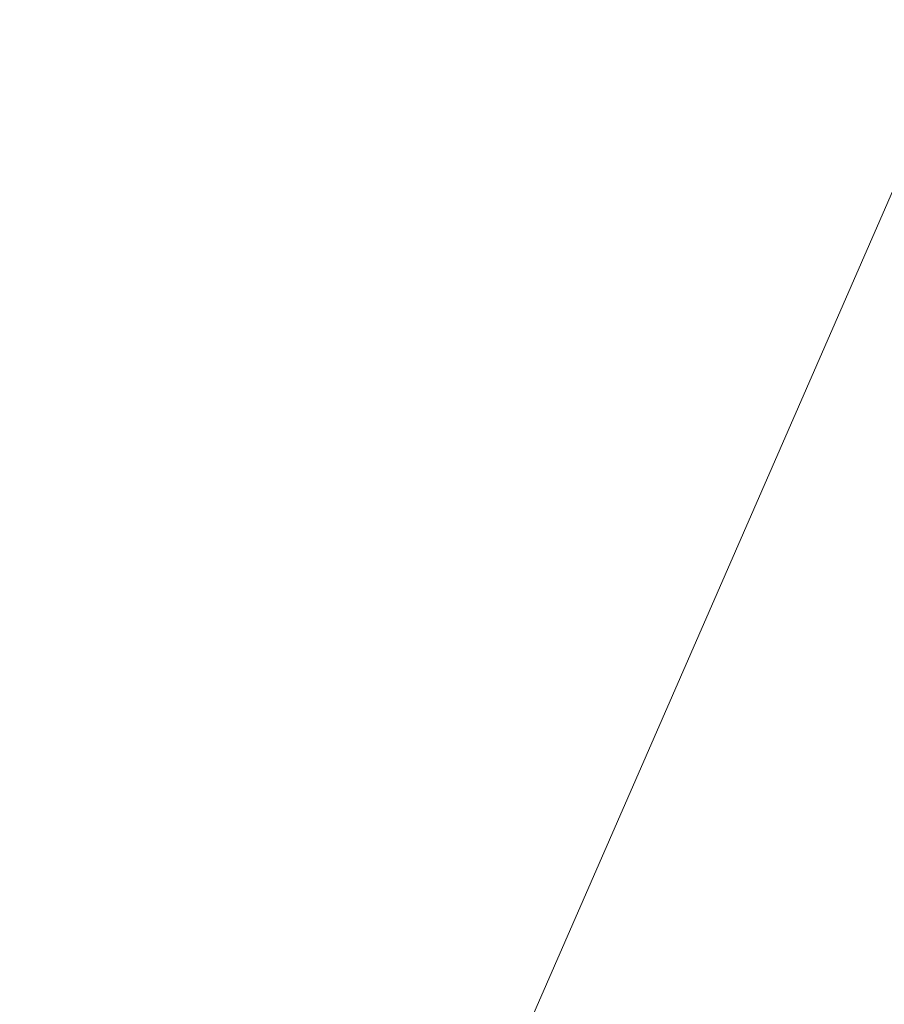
# Model space of a CAD drawing. Header units: metres. Extents: x -5203299 to 2078834, y 245743 to 5816291.
# Tile 99 of 256: x 366320.9494 to 366320.9692, y 5814087.2515 to 5814087.2741. Entities that reach past the tile are written whole.
import ezdxf

# ---------------------------------------------------------------- set-up
doc = ezdxf.new("R2010")
doc.units = ezdxf.units.M
doc.header["$LTSCALE"] = 0.5
doc.layers.add('30 -39 Baustelle- Fläche', color=7, linetype='Continuous', lineweight=15)
doc.layers.add('Keine', color=7, linetype='Continuous', lineweight=9)

# ---------------------------------------------------------------- blocks, each defined once
blk = doc.blocks.new('Gruppe-12227')
at = {"layer": 'Keine', "color": 7, "flags": 128}
blk.add_lwpolyline([(-271.662123, -118.043408), (-272.003036, -118.825183)], dxfattribs=at)
blk = doc.blocks.new('Gruppe-12238')
at = {"layer": 'Keine', "color": 7}
blk.add_blockref('Gruppe-12227', (0, 0), dxfattribs=at)
blk = doc.blocks.new('Gruppe-12239')
at = {"layer": 'Keine', "color": 7}
blk.add_blockref('Gruppe-12238', (0, 0), dxfattribs=at)
blk = doc.blocks.new('Gruppe-12241')
at = {"layer": 'Keine', "color": 7}
blk.add_blockref('Gruppe-12239', (0, 0), dxfattribs=at)
blk = doc.blocks.new('Gruppe-12242')
at = {"layer": 'Keine', "color": 7}
blk.add_blockref('Gruppe-12241', (0, 0), dxfattribs=at)
blk = doc.blocks.new('_BE Phase 5 (3D)')
at = {"layer": '30 -39 Baustelle- Fläche', "color": 7}
blk.add_blockref('Gruppe-12242', (0, 0), dxfattribs=at)

msp = doc.modelspace()

# ---------------------------------------------------------------- block references
at = {"layer": 'Keine', "color": 1}
msp.add_blockref('_BE Phase 5 (3D)', (366592.803493, 5814205.707928), dxfattribs=at)

doc.saveas('drawing.dxf')
